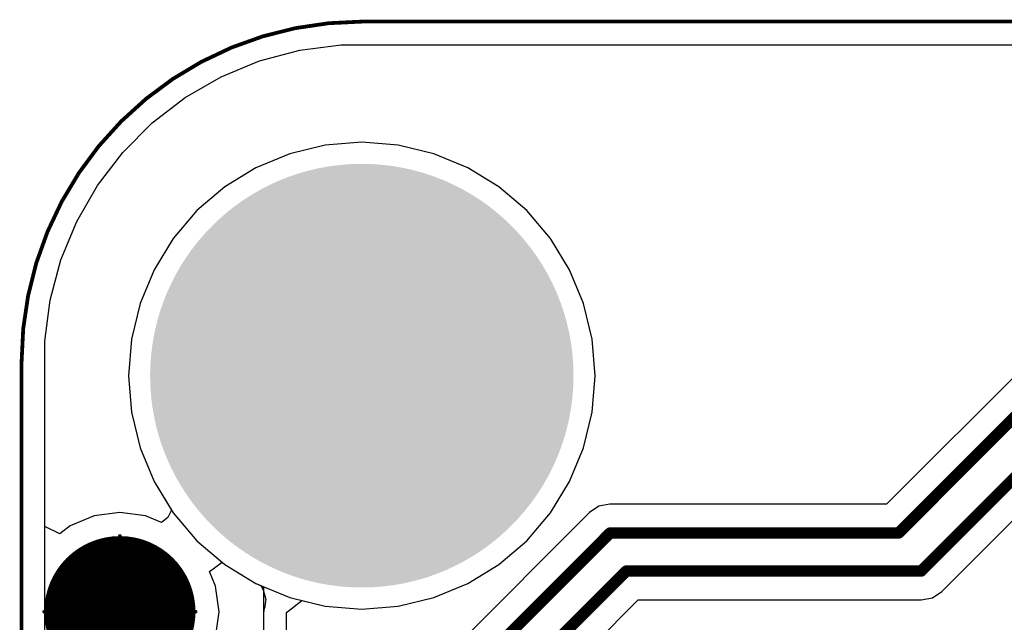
# Model space of a CAD drawing. Header units: inches. Extents: x 0 to 41, y 0 to 25.4.
# Tile 2 of 12: x 0 to 13, y 17.4 to 25.4. Entities that reach past the tile are written whole.
import ezdxf

# ---------------------------------------------------------------- set-up
doc = ezdxf.new("R2010")
doc.units = ezdxf.units.IN
for name, color, linetype in [('Board', 56, 'Continuous'), ('BOTTOM', 5, 'Continuous'), ('Bottom Solder', 6, 'Continuous'), ('Pad Holes', 156, 'Continuous'), ('TOP', 1, 'Continuous'), ('Top Assembly', 56, 'Continuous'), ('Top Solder', 216, 'Continuous')]:
    doc.layers.add(name, color=color, linetype=linetype)

# ---------------------------------------------------------------- blocks, each defined once
blk = doc.blocks.new('F_____________1___F_________1_1878')
at = {"layer": 'TOP'}
h = blk.add_hatch(color=1, dxfattribs=at)
edge = h.paths.add_edge_path()
edge.add_arc((0, 0), 0.499999, 0, 360)
at = {"layer": 'Top Solder'}
h = blk.add_hatch(color=216, dxfattribs=at)
edge = h.paths.add_edge_path()
edge.add_arc((0, 0), 0.999998, 0, 360)
at = {"layer": 'TOP'}
for points, const_width in [([(0.499999, 0, 1), (-0.499999, 0, 1)], 1.00000054), ([(-0.7499985, 0, 1), (-0.2499995, 0, 1)], 0.499999), ([(0.2499995, 0, 1), (0.7499985, 0, 1)], 0.499999)]:
    blk.add_lwpolyline(points, format="xyb", close=True, dxfattribs=dict(at, const_width=const_width))
at = {"layer": 'Top Assembly', "const_width": 0.0499999}
for points in [[(0, 0), (0, 1.00000054)], [(0, 0), (-1.00000054, 0)], [(0, -1.00000054), (0, 0)], [(1.00000054, 0), (0, 0)]]:
    blk.add_lwpolyline(points, dxfattribs=at)
at = {"layer": 'Top Assembly'}
for points, const_width in [([(-0.01249934, 1.00000054, 1), (0.01249934, 1.00000054, 1)], 0.02499868), ([(0.499999, 0, 1), (-0.499999, 0, 1)], 0.0499999), ([(-1.01249988, 0, 1), (-0.9875012, 0, 1)], 0.02499868), ([(-0.5124983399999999, 0, 1), (-0.4874996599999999, 0, 1)], 0.02499868), ([(-0.01249934, 0, 1), (0.01249934, 0, 1)], 0.02499868), ([(-0.01249934, 0, 1), (0.01249934, 0, 1)], 0.02499868), ([(-0.01249934, 0, 1), (0.01249934, 0, 1)], 0.02499868), ([(-0.01249934, 0, 1), (0.01249934, 0, 1)], 0.02499868), ([(0.4874996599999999, 0, 1), (0.5124983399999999, 0, 1)], 0.02499868), ([(0.9875012, 0, 1), (1.01249988, 0, 1)], 0.02499868), ([(-0.01249934, -1.00000054, 1), (0.01249934, -1.00000054, 1)], 0.02499868)]:
    blk.add_lwpolyline(points, format="xyb", close=True, dxfattribs=dict(at, const_width=const_width))

msp = doc.modelspace()

# ---------------------------------------------------------------- hatches: boundary and pattern name
at = {"layer": 'BOTTOM'}
h = msp.add_hatch(color=5, dxfattribs=at)
edge = h.paths.add_edge_path()
edge.add_arc((4.500013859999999, 20.68000944), 1.49999954, 0, 360)
at = {"layer": 'Bottom Solder'}
h = msp.add_hatch(color=6, dxfattribs=at)
edge = h.paths.add_edge_path()
edge.add_arc((4.500013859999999, 20.68000944), 2.79999948, 0, 360)
at = {"layer": 'Pad Holes'}
h = msp.add_hatch(color=7, dxfattribs=at)
edge = h.paths.add_edge_path()
edge.add_arc((4.500013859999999, 20.68000944), 1.59999934, 0, 360)
at = {"layer": 'TOP'}
h = msp.add_hatch(color=1, dxfattribs=at)
edge = h.paths.add_edge_path()
edge.add_arc((4.500013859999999, 20.68000944), 1.49999954, 0, 360)
at = {"layer": 'Top Solder'}
h = msp.add_hatch(color=216, dxfattribs=at)
edge = h.paths.add_edge_path()
edge.add_arc((4.500013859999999, 20.68000944), 2.79999948, 0, 360)

# ---------------------------------------------------------------- linework, layer by layer
at = {"layer": 'Board', "const_width": 0.0499999}
msp.add_lwpolyline([(1.27e-05, 20.86002178, -0.4142135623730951), (4.500013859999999, 25.36002294)], format="xyb", dxfattribs=at)
for points in [[(4.500013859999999, 25.36001278), (36.50000066, 25.36001024)], [(1.27e-05, 4.50000116), (1.27e-05, 20.86002178)]]:
    msp.add_lwpolyline(points, dxfattribs=at)
at = {"layer": 'Board', "const_width": 0.02499868}
for points in [[(4.48751452, 25.36002294, 1), (4.5125132, 25.36002294, 1)], [(4.48751452, 25.36001278, 1), (4.5125132, 25.36001278, 1)], [(-0.01248664, 20.86002178, 1), (0.01251204, 20.86002178, 1)], [(-0.01248664, 20.86002178, 1), (0.01251204, 20.86002178, 1)]]:
    msp.add_lwpolyline(points, format="xyb", close=True, dxfattribs=at)
at = {"layer": 'BOTTOM'}
for p, q in [((3.68002312, 24.98238336), (4.22511982, 25.05414852)), ((4.22511982, 25.05414852), (4.50001132, 25.05414598)), ((4.50001132, 25.05414598), (15.79003446, 25.05415106)), ((3.14894722, 24.84008494), (3.68002312, 24.98238336)), ((2.64101072, 24.62968912), (3.14894722, 24.84008494)), ((2.16487756, 24.35479508), (2.64101072, 24.62968912)), ((1.72869352, 24.02009928), (2.16487756, 24.35479508)), ((1.33992112, 23.63132688), (1.72869352, 24.02009928)), ((4.01749006, 23.72654132), (3.54684838, 23.61354942)), ((4.500013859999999, 23.76451686), (4.01749006, 23.72654132)), ((4.982537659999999, 23.72654132), (4.500013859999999, 23.76451686)), ((5.453179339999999, 23.61354942), (4.982537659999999, 23.72654132)), ((1.00522786, 23.19514284), (1.33992112, 23.63132688)), ((3.54684838, 23.61354942), (3.0996763, 23.428325)), ((5.90035142, 23.428325), (5.453179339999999, 23.61354942)), ((3.0996763, 23.428325), (2.68698472, 23.17542736)), ((6.313043, 23.17542736), (5.90035142, 23.428325)), ((0.7303389, 22.71901984), (1.00522786, 23.19514284)), ((2.68698472, 23.17542736), (2.31893872, 22.86108458)), ((6.681089, 22.86108458), (6.313043, 23.17542736)), ((2.31893872, 22.86108458), (2.00459594, 22.49303858)), ((6.99543178, 22.49303858), (6.681089, 22.86108458)), ((0.5199379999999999, 22.21107572), (0.7303389, 22.71901984)), ((2.00459594, 22.49303858), (1.7516983, 22.080347)), ((7.248329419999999, 22.080347), (6.99543178, 22.49303858)), ((0.37763958, 21.68002014), (0.5199379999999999, 22.21107572)), ((1.7516983, 22.080347), (1.56647388, 21.63317492)), ((7.43355384, 21.63317492), (7.248329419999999, 22.080347)), ((0.30587696, 21.13491582), (0.37763958, 21.68002014)), ((1.56647388, 21.63317492), (1.45348198, 21.16253324)), ((7.546545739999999, 21.16253324), (7.43355384, 21.63317492)), ((0.30587696, 20.86002178), (0.30587696, 21.13491582)), ((1.45348198, 21.16253324), (1.41550644, 20.68000944)), ((7.58452128, 20.68000944), (7.546545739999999, 21.16253324)), ((0.3058795, 4.50000116), (0.30587696, 20.86002178)), ((1.41550644, 20.68000944), (1.45348198, 20.19748564)), ((7.546545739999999, 20.19748564), (7.58452128, 20.68000944)), ((1.45348198, 20.19748564), (1.56647388, 19.72684396)), ((7.43355384, 19.72684396), (7.546545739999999, 20.19748564)), ((1.56647388, 19.72684396), (1.7516983, 19.27967188)), ((7.248329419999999, 19.27967188), (7.43355384, 19.72684396)), ((1.7516983, 19.27967188), (2.00459594, 18.8669803)), ((6.99543178, 18.8669803), (7.248329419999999, 19.27967188)), ((2.00459594, 18.8669803), (2.31893872, 18.4989343)), ((6.681089, 18.4989343), (6.99543178, 18.8669803)), ((2.31893872, 18.4989343), (2.68698472, 18.18459152)), ((6.313043, 18.18459152), (6.681089, 18.4989343)), ((2.68698472, 18.18459152), (3.0996763, 17.93169388)), ((5.90035142, 17.93169388), (6.313043, 18.18459152)), ((3.0996763, 17.93169388), (3.54684838, 17.74646946)), ((5.453179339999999, 17.74646946), (5.90035142, 17.93169388)), ((3.54684838, 17.74646946), (4.01749006, 17.63347756)), ((4.982537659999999, 17.63347756), (5.453179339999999, 17.74646946)), ((4.01749006, 17.63347756), (4.500013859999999, 17.59550202)), ((4.500013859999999, 17.59550202), (4.982537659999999, 17.63347756))]:
    msp.add_line(p, q, dxfattribs=at)
at = {"layer": 'TOP'}
for p, q in [((3.68002312, 24.98238336), (4.22511982, 25.05414852)), ((4.22511982, 25.05414852), (4.50001132, 25.05414598)), ((4.50001132, 25.05414598), (15.72498506, 25.05415106)), ((3.14894722, 24.84008494), (3.68002312, 24.98238336)), ((2.64101072, 24.62968912), (3.14894722, 24.84008494)), ((2.16487756, 24.35479508), (2.64101072, 24.62968912)), ((1.72869352, 24.02009928), (2.16487756, 24.35479508)), ((1.33992112, 23.63132688), (1.72869352, 24.02009928)), ((4.01749006, 23.72654132), (3.54684838, 23.61354942)), ((4.500013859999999, 23.76451686), (4.01749006, 23.72654132)), ((4.982537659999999, 23.72654132), (4.500013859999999, 23.76451686)), ((5.453179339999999, 23.61354942), (4.982537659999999, 23.72654132)), ((1.00522786, 23.19514284), (1.33992112, 23.63132688)), ((3.54684838, 23.61354942), (3.0996763, 23.428325)), ((5.90035142, 23.428325), (5.453179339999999, 23.61354942)), ((3.0996763, 23.428325), (2.68698472, 23.17542736)), ((6.313043, 23.17542736), (5.90035142, 23.428325)), ((0.7303389, 22.71901984), (1.00522786, 23.19514284)), ((2.68698472, 23.17542736), (2.31893872, 22.86108458)), ((6.681089, 22.86108458), (6.313043, 23.17542736)), ((2.31893872, 22.86108458), (2.00459594, 22.49303858)), ((6.99543178, 22.49303858), (6.681089, 22.86108458)), ((0.5199379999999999, 22.21107572), (0.7303389, 22.71901984)), ((2.00459594, 22.49303858), (1.7516983, 22.080347)), ((7.248329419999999, 22.080347), (6.99543178, 22.49303858)), ((14.72964288, 22.27035678), (11.44163066, 18.98234456)), ((0.37763958, 21.68002014), (0.5199379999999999, 22.21107572)), ((1.7516983, 22.080347), (1.56647388, 21.63317492)), ((7.43355384, 21.63317492), (7.248329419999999, 22.080347)), ((0.30587696, 21.13491582), (0.37763958, 21.68002014)), ((1.56647388, 21.63317492), (1.45348198, 21.16253324)), ((7.546545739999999, 21.16253324), (7.43355384, 21.63317492)), ((0.30587696, 20.86002178), (0.30587696, 21.13491582)), ((1.45348198, 21.16253324), (1.41550644, 20.68000944)), ((7.58452128, 20.68000944), (7.546545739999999, 21.16253324)), ((0.30587696, 18.68791538), (0.30587696, 20.86002178)), ((12.1703592, 17.8283743), (15.15964202, 20.81765712)), ((1.41550644, 20.68000944), (1.45348198, 20.19748564)), ((7.546545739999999, 20.19748564), (7.58452128, 20.68000944)), ((1.45348198, 20.19748564), (1.56647388, 19.72684396)), ((7.43355384, 19.72684396), (7.546545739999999, 20.19748564)), ((1.56647388, 19.72684396), (1.7516983, 19.27967188)), ((7.248329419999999, 19.27967188), (7.43355384, 19.72684396)), ((1.7516983, 19.27967188), (1.984248, 18.90018572)), ((6.99543178, 18.8669803), (7.248329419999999, 19.27967188)), ((1.984248, 18.90018572), (1.932432, 18.8061727)), ((7.635920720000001, 18.95324124), (7.511879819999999, 18.8703585)), ((7.782237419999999, 18.98234456), (7.635920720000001, 18.95324124)), ((11.44163066, 18.98234456), (7.782237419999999, 18.98234456)), ((0.9606330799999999, 18.82656128), (0.64439292, 18.69557094)), ((1.29999994, 18.87123988), (0.9606330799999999, 18.82656128)), ((1.6393668, 18.82656128), (1.29999994, 18.87123988)), ((1.85206894, 18.7384563), (1.6393668, 18.82656128)), ((1.932432, 18.8061727), (1.85206894, 18.7384563)), ((7.511879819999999, 18.8703585), (4.37293512, 15.7314138)), ((6.681089, 18.4989343), (6.99543178, 18.8669803)), ((0.5058791, 18.58928464), (0.30587696, 18.68791538)), ((0.64439292, 18.69557094), (0.5058791, 18.58928464)), ((6.313043, 18.18459152), (6.681089, 18.4989343)), ((2.4863806, 18.09290768), (2.65278108, 18.21380406)), ((2.4863806, 18.09290768), (2.65278108, 18.21380406)), ((2.65278108, 18.21380406), (2.68698472, 18.18459152)), ((2.65278108, 18.21380406), (2.68698472, 18.18459152)), ((2.68698472, 18.18459152), (3.0996763, 17.93169388)), ((2.68698472, 18.18459152), (3.0996763, 17.93169388)), ((5.90035142, 17.93169388), (6.313043, 18.18459152)), ((2.56653538, 17.8993927), (2.4863806, 18.09290768)), ((2.56653538, 17.8993927), (2.4863806, 18.09290768)), ((2.61121398, 17.56002584), (2.56653538, 17.8993927)), ((2.61121398, 17.56002584), (2.56653538, 17.8993927)), ((3.0996763, 17.93169388), (3.15444378, 17.90900914)), ((3.0996763, 17.93169388), (3.20001392, 17.89013186)), ((3.15444378, 17.90900914), (3.16923166, 17.89601958)), ((3.16923166, 17.89601958), (3.19669922, 17.84959092)), ((3.19669922, 17.84959092), (3.23265546, 17.7225452)), ((3.20001392, 17.89013186), (3.20001392, 15.52071318)), ((5.453179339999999, 17.74646946), (5.90035142, 17.93169388)), ((3.23265546, 17.7225452), (3.2232981, 17.6676685)), ((4.982537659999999, 17.63347756), (5.453179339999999, 17.74646946)), ((5.40550862, 14.964791), (8.15710586, 17.71638824)), ((8.15710586, 17.71638824), (11.9000016, 17.71638824)), ((11.9000016, 17.71638824), (12.0463183, 17.74549156)), ((12.0463183, 17.74549156), (12.1703592, 17.8283743)), ((3.21511168, 17.62651034), (3.202132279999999, 17.58657138)), ((3.202132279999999, 17.58657138), (3.20355976, 17.5684434)), ((3.2232981, 17.6676685), (3.21511168, 17.62651034)), ((3.505890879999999, 17.55061768), (3.70589302, 17.70828564)), ((3.70589302, 17.70828564), (4.01749006, 17.63347756)), ((4.01749006, 17.63347756), (4.500013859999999, 17.59550202)), ((4.500013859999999, 17.59550202), (4.982537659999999, 17.63347756)), ((2.56653538, 17.22065898), (2.61121398, 17.56002584)), ((2.56653538, 17.22065898), (2.61121398, 17.56002584)), ((3.20355976, 17.5684434), (3.20001392, 17.55061768)), ((3.20001392, 17.55061768), (3.20001392, 15.78327806)), ((3.505890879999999, 15.78327806), (3.505890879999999, 17.55061768))]:
    msp.add_line(p, q, dxfattribs=at)
at = {"layer": 'TOP', "const_width": 0.1499997}
for points in [[(11.6000022, 18.6000009), (15.00000048, 21.99999918)], [(11.9000016, 18.0987319), (15.00127048, 21.20000078)], [(4.531306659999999, 15.34907014), (7.782237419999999, 18.6000009)], [(7.782237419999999, 18.6000009), (11.6000022, 18.6000009)], [(4.71300048, 14.81299806), (7.99873432, 18.0987319)], [(7.99873432, 18.0987319), (11.9000016, 18.0987319)]]:
    msp.add_lwpolyline(points, dxfattribs=at)
at = {"layer": 'TOP', "const_width": 0.07499858}
for points in [[(7.744736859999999, 18.6000009, 1), (7.81973798, 18.6000009, 1)], [(7.744736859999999, 18.6000009, 1), (7.81973798, 18.6000009, 1)], [(11.56250164, 18.6000009, 1), (11.63750276, 18.6000009, 1)], [(11.56250164, 18.6000009, 1), (11.63750276, 18.6000009, 1)], [(7.96123376, 18.0987319, 1), (8.036234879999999, 18.0987319, 1)], [(7.96123376, 18.0987319, 1), (8.036234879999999, 18.0987319, 1)], [(11.86250104, 18.0987319, 1), (11.93750216, 18.0987319, 1)], [(11.86250104, 18.0987319, 1), (11.93750216, 18.0987319, 1)]]:
    msp.add_lwpolyline(points, format="xyb", close=True, dxfattribs=at)

# ---------------------------------------------------------------- block references
at = {"rotation": 270}
msp.add_blockref('F_____________1___F_________1_1878', (1.29999994, 17.56002584), dxfattribs=at)

doc.saveas('drawing.dxf')
